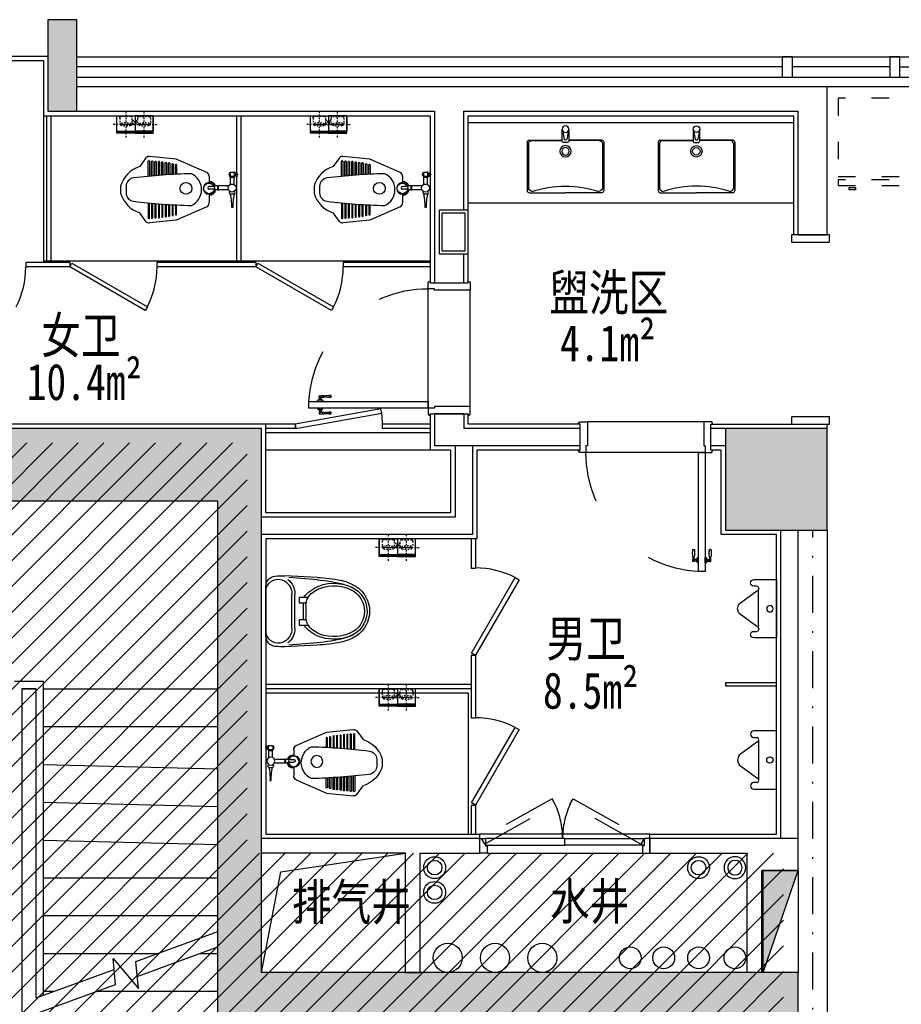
# Model space of a CAD drawing. Header units: millimetres. Extents: x -539149 to -534375, y 505028 to 505469.
# Tile 35 of 135: x -537262 to -537202, y 505298 to 505365. Entities that reach past the tile are written whole.
import ezdxf

# ---------------------------------------------------------------- set-up
doc = ezdxf.new("R2010")
doc.units = ezdxf.units.MM
doc.header["$LTSCALE"] = 10
for name, pattern in [('ACAD_ISO03W100', [30, 12, -18]), ('ACAD_ISO10W100', [18, 12, -3, 0, -3]), ('DASHDOTX2', [50.8, 25.4, -12.7, 0, -12.7])]:
    doc.linetypes.add(name, pattern=pattern)
for name, color, linetype in [('-排水立管', 41, 'Continuous'), ('-消火栓', 242, 'Continuous'), ('-给水立管', 221, 'Continuous'), ('-自喷立管', 221, 'Continuous'), ('-雨水立管', 113, 'Continuous'), ('01-井道标注', 3, 'Continuous'), ('A-建筑-原墙体', 2, 'Continuous'), ('A-建筑-新增墙体', 3, 'Continuous'), ('A-建筑-柱子、剪力墙', 251, 'Continuous'), ('A-建筑-楼梯', 9, 'Continuous'), ('A-建筑-窗户', 4, 'Continuous'), ('B-平面-到顶装饰造型线', 6, 'Continuous'), ('B-平面-固定家具M', 30, 'Continuous'), ('B-平面-完成面造型线', 6, 'Continuous'), ('B-平面-家具L', 30, 'Continuous'), ('B-平面-洁具', 30, 'Continuous'), ('B-平面-活动家具', 30, 'ACAD_ISO03W100'), ('B-平面-门', 4, 'Continuous'), ('B-平面-门洞线', 8, 'Continuous'), ('E-填充', 251, 'Continuous'), ('E-文本', 7, 'Continuous'), ('Q-立面-填充', 251, 'Continuous'), ('水管', 8, 'Continuous')]:
    doc.layers.add(name, color=color, linetype=linetype)
doc.styles.add('宋体', font='txt', dxfattribs={"width": 1.1})

# ---------------------------------------------------------------- blocks, each defined once
blk = doc.blocks.new('YL')
at = {"layer": '水管'}
for radius in [75, 50]:
    blk.add_circle((0, 0), radius, dxfattribs=at)
blk = doc.blocks.new('WL')
at = {"layer": '-排水立管'}
for radius in [75, 50]:
    blk.add_circle((0, 0), radius, dxfattribs=at)
blk = doc.blocks.new('$TwtSys$00000434')
for p, q in [((-0.5, 0.5), (-0.5, -0.5)), ((-0.5, -0.5), (0.5, 0.5)), ((0.5, 0.5), (-0.5, 0.5)), ((0.5, -0.5), (0.5, 0.5)), ((-0.5, -0.5), (0.5, -0.5))]:
    blk.add_line(p, q)
blk.add_solid([(0.5, -0.5), (0.5, 0.5), (-0.5, -0.5)])
blk = doc.blocks.new('洗手盆1')
for p, q in [((-246.8, 77.1), (-22.1, 77.1)), ((247.6, 77.1), (22.9, 77.1)), ((-261.5, 63.4), (-261.5, -269.2)), ((262.3, 63.4), (262.3, -269.2)), ((-246.8, -282.9), (0.4, -282.9)), ((247.6, -282.9), (0.4, -282.9))]:
    blk.add_line(p, q)
at = {"color": 8}
for p, q in [((-230.4, 73.6), (-22.1, 73.6)), ((-8.9, 85.5), (-9.1, 85.5)), ((9.8, 85.5), (9.7, 85.5)), ((231.2, 73.6), (22.9, 73.6)), ((-252, 53.6), (-252, -255.6)), ((252.8, 53.6), (252.8, -255.6))]:
    blk.add_line(p, q, dxfattribs=at)
blk.add_lwpolyline([(-22.1, 150.5), (-22.1, 70.5, 0.414214), (-12.1, 60.5), (12.9, 60.5, 0.414214), (22.9, 70.5), (22.9, 150.5)], format="xyb")
for points in [[(-22.1, 150.5), (-8.7, 83.7)], [(22.9, 150.5), (9.4, 83.3)]]:
    blk.add_lwpolyline(points, dxfattribs=at)
blk.add_circle((0.4, 150.5), 22.5)
for radius in [38.8, 25.5]:
    blk.add_circle((0, 0), radius, dxfattribs=at)
for centre, start, end in [((-243.4, 58.7), 100.34114, 165.51948), ((244.2, 58.7), 14.48052, 79.65886), ((-243.4, -264.5), 194.48052, 259.65886), ((244.2, -264.5), 280.34114, 345.51948)]:
    blk.add_arc(centre, 18.7, start, end)
for centre, radius, start, end in [((-229.1, 50.5), 23.1, 93.31597, 172.26015), ((0.4, 85.5), 9.27, 180, 0), ((229.9, 50.5), 23.1, 7.73985, 86.68403), ((-217.8, -234.6), 40.2, 211.58243, 259.18679), ((1.5, -974.5), 736.3, 72.12872, 107.94114), ((218.6, -234.6), 40.2, 282.74314, 328.41757)]:
    blk.add_arc(centre, radius, start, end, dxfattribs=at)
blk = doc.blocks.new('A$C49AE24D5')
at = {"layer": 'B-平面-家具L', "color": 8}
for p, q in [((-109.8, 350), (-80.1, 350)), ((-109.8, 350), (-105.9, 345.7)), ((-103.6, 344.5), (-86.9, 344.5)), ((-99.9, 344.5), (-99.9, 337.8)), ((-97.3, 353.8), (-93.6, 353.8)), ((-97.3, 353.8), (-97.3, 350)), ((-93.6, 353.8), (-93.6, 350)), ((-92.3, 344.5), (-92.3, 338.2)), ((-80.1, 350), (-84.7, 345.6)), ((-97.1, 298.6), (-97.1, 294.9)), ((-97.1, 294.9), (-93.3, 294.9)), ((-93.3, 298.4), (-93.3, 294.9)), ((-82.5, 331.2), (-82.5, 305.8)), ((-26, 331.2), (-75.3, 331.2)), ((-75.3, 331.2), (-75.3, 305.8)), ((-28, 305.8), (-75.3, 305.8)), ((-16.9, 293), (-16.9, 223.3)), ((10.5, 292.4), (10.5, 222.5)), ((40.5, 331.2), (40.5, 305.8)), ((131.6, 322.4), (131.6, 314.6)), ((-16.9, 218.8), (-16.9, 201.9)), ((10.5, 217.9), (10.5, 203.8)), ((-12.9, 193.2), (-12.9, 158.1)), ((5.2, 195.1), (5.2, 158.1)), ((-165.6, -69.4), (-165.6, -67.2)), ((-162.7, -64.4), (-97.2, -64.4)), ((179.5, -64.4), (113.9, -64.4)), ((182.3, -69.4), (182.3, -67.2)), ((-176.4, -134.9), (-93, -134.9)), ((-175.8, -117), (-175.8, -114.8)), ((-173, -112), (-94.5, -112)), ((-94, -119.9), (-173, -119.9)), ((-170, -92.3), (-170, -90.2)), ((-167.1, -87.3), (-95.9, -87.3)), ((-95.5, -95.2), (-167.1, -95.2)), ((-96.8, -72.3), (-162.7, -72.3)), ((193.1, -134.9), (109.7, -134.9)), ((110.7, -119.9), (189.7, -119.9)), ((189.7, -112), (111.2, -112)), ((112.2, -95.2), (183.9, -95.2)), ((183.9, -87.3), (112.7, -87.3)), ((113.5, -72.3), (179.5, -72.3)), ((186.7, -92.3), (186.7, -90.2)), ((192.6, -117), (192.6, -114.8)), ((-185.1, -187.3), (-185.1, -185.1)), ((-182.2, -182.2), (-89.5, -182.2)), ((-88.9, -190.1), (-182.2, -190.1)), ((-181.7, -164.3), (-181.7, -162.2)), ((-179.2, -139.9), (-179.2, -137.8)), ((-178.8, -159.3), (-91.2, -159.3)), ((-90.7, -167.2), (-178.8, -167.2)), ((-92.4, -142.8), (-176.4, -142.8)), ((105.6, -190.1), (199, -190.1)), ((199, -182.2), (106.2, -182.2)), ((107.4, -167.2), (195.6, -167.2)), ((195.6, -159.3), (108, -159.3)), ((109.2, -142.8), (193.1, -142.8)), ((196, -139.9), (196, -137.8)), ((198.4, -164.3), (198.4, -162.2)), ((201.8, -187.3), (201.8, -185.1)), ((-190.5, -257), (-190.5, -254.9)), ((-189, -234.1), (-189, -231.9)), ((-187.6, -252), (-83.5, -252)), ((-82.7, -259.9), (-187.6, -259.9)), ((-186.1, -229.1), (-85.6, -229.1)), ((-84.9, -237), (-186.1, -237)), ((-185.6, -211.2), (-185.6, -209)), ((-182.7, -206.1), (-87.6, -206.1)), ((-86.9, -214), (-182.7, -214)), ((99.5, -259.9), (204.3, -259.9)), ((204.3, -252), (100.2, -252)), ((101.6, -237), (202.9, -237)), ((202.9, -229.1), (102.3, -229.1)), ((103.6, -214), (199.5, -214)), ((199.5, -206.1), (104.3, -206.1)), ((202.3, -211.2), (202.3, -209)), ((205.7, -234.1), (205.7, -231.9)), ((207.2, -257), (207.2, -254.9)), ((-15.1, -411.4), (31.8, -411.4))]:
    blk.add_line(p, q, dxfattribs=at)
at = {"layer": 'B-平面-家具L'}
for p, q in [((-109.2, 143), (-201.4, -66.9)), ((-83.5, 159.1), (-40.5, 159.1)), ((40, 159.1), (100.3, 159.1)), ((125.9, 143), (218.1, -66.9)), ((-201.4, -66.9), (-220.4, -250.9)), ((218.1, -66.9), (237.1, -250.9)), ((-210.9, -275.2), (-150.7, -317.8)), ((227.7, -275.2), (167.4, -317.8)), ((227.7, -275.2), (167.4, -317.8)), ((-15.1, -449.5), (31.8, -449.5))]:
    blk.add_line(p, q, dxfattribs=at)
at = {"layer": 'B-平面-家具L', "color": 8}
for centre, radius in [((-2.7, 316.6), 27.5), ((-0.2, 159.1), 36.5), ((0, 0), 40.5)]:
    blk.add_circle(centre, radius, dxfattribs=at)
for centre, radius, start, end in [((-103.6, 347.4), 2.86, 215.74176, 270), ((-86.9, 347.4), 2.86, 270, 320.99671), ((-109, 333.3), 2.32, 99.4448, 261.75017), ((-108.4, 303.3), 2.32, 98.24983, 260.5552), ((-43.5, 320), 66.8, 170.5374, 192.43314), ((-93.8, 290.1), 48, 75.27364, 109.9875), ((-93.1, 346.5), 48, 250.0125, 284.72636), ((-93.7, 285.6), 48, 75.869, 109.0213), ((-93.1, 351), 48, 250.9787, 284.131), ((-104, 334.8), 2.32, 99.4448, 261.75017), ((-99.5, 335.5), 2.32, 99.4448, 261.75017), ((-92, 335.8), 2.32, 279.4448, 81.75017), ((-87.5, 335.4), 2.32, 279.4448, 81.75017), ((-78.9, 328.7), 4.36, 34.67596, 145.32404), ((-78.9, 308.3), 4.36, 214.67596, 325.32404), ((-82.4, 334.4), 2.32, 279.4448, 81.75017), ((-81.7, 302.2), 2.32, 278.24983, 80.5552), ((30.6, 325.8), 11.3, 28.58091, 151.41909), ((31.6, 307), 9.05, 187.83465, 352.16535), ((114.2, 618.6), 296.7, 255.63022, 273.37779), ((125, -94.7), 409.3, 89.07567, 101.91632), ((-16.6, 221.1), 2.32, 98.84732, 261.15268), ((-1.8, 264.4), 48, 250.60998, 285.32385), ((-1.8, 268.9), 48, 251.57618, 284.72848), ((-11.5, 219.6), 2.32, 98.84732, 261.15268), ((-7, 218.9), 2.32, 98.84732, 261.15268), ((0.5, 218.7), 2.32, 278.84732, 81.15268), ((1.5, 203.3), 8.98, 294.46821, 3.27412), ((5, 219.1), 2.32, 278.84732, 81.15268), ((10.1, 220.2), 2.32, 278.84732, 81.15268), ((-0.2, 159.1), 40.3, 112.64304, 76.82584), ((-7.9, 200.9), 9.15, 173.47805, 236.44689), ((-3.9, 158.1), 9.06, 180, 0), ((8.4, -13.9), 120.8, 24.79271, 155.20729), ((4351.4, 166), 4454.6, 181.66364, 186.79368), ((-4334.7, 166), 4454.6, 353.20632, 358.33636), ((-162.7, -67.2), 2.86, 90, 180), ((179.5, -67.2), 2.86, 0, 90), ((-176.4, -137.8), 2.86, 90, 180), ((-173, -114.8), 2.86, 90, 180), ((-173, -117), 2.86, 180, 270), ((-167.1, -90.2), 2.86, 90, 180), ((-167.1, -92.3), 2.86, 180, 270), ((-162.7, -69.4), 2.86, 180, 270), ((179.5, -69.4), 2.86, 270, 0), ((183.9, -90.2), 2.86, 0, 90), ((183.9, -92.3), 2.86, 270, 0), ((189.7, -114.8), 2.86, 0, 90), ((189.7, -117), 2.86, 270, 0), ((193.1, -137.8), 2.86, 0, 90), ((-182.2, -185.1), 2.86, 90, 180), ((-182.2, -187.3), 2.86, 180, 270), ((-178.8, -162.2), 2.86, 90, 180), ((-178.8, -164.3), 2.86, 180, 270), ((-176.4, -139.9), 2.86, 180, 270), ((193.1, -139.9), 2.86, 270, 0), ((195.6, -162.2), 2.86, 0, 90), ((195.6, -164.3), 2.86, 270, 0), ((199, -185.1), 2.86, 0, 90), ((199, -187.3), 2.86, 270, 0), ((-187.6, -254.9), 2.86, 90, 180), ((-187.6, -257), 2.86, 180, 270), ((-186.1, -231.9), 2.86, 90, 180), ((-186.1, -234.1), 2.86, 180, 270), ((-182.7, -209), 2.86, 90, 180), ((-182.7, -211.2), 2.86, 180, 270), ((199.5, -209), 2.86, 0, 90), ((199.5, -211.2), 2.86, 270, 0), ((202.9, -231.9), 2.86, 0, 90), ((202.9, -234.1), 2.86, 270, 0), ((204.3, -254.9), 2.86, 0, 90), ((204.3, -257), 2.86, 270, 0), ((-15.1, -354.2), 57.2, 186.79368, 270), ((31.8, -354.2), 57.2, 270, 353.20632)]:
    blk.add_arc(centre, radius, start, end, dxfattribs=at)
at = {"layer": 'B-平面-家具L'}
for centre, radius, start, end in [((-0.2, 159.1), 46, 0, 76.55923), ((-83.5, 130.5), 28.6, 90, 153.881), ((-0.2, 159.1), 46, 111.30431, 180), ((100.3, 130.5), 28.6, 26.119, 90), ((-191.9, -253.8), 28.6, 174.10671, 228.27337), ((208.7, -253.8), 28.6, 311.72663, 5.89329), ((38.2, -259), 197.8, 197.30033, 254.39353), ((-21.4, -259), 197.8, 285.60647, 342.69967)]:
    blk.add_arc(centre, radius, start, end, dxfattribs=at)
blk = doc.blocks.new('EQWEQEWWEQ')
at = {"layer": 'B-平面-活动家具', "color": 251, "ltscale": 5}
for p, q in [((-125, -39.3), (-127.4, -42.5)), ((-127.4, -49.5), (-127.4, -42.5)), ((-125, -52.6), (-127.4, -49.5)), ((0, -39.3), (-2.4, -42.5)), ((-2.4, -49.5), (-2.4, -42.5)), ((0, -52.6), (-2.4, -49.5)), ((0, -39.3), (2.4, -42.5)), ((0, -52.6), (2.4, -49.5)), ((2.4, -49.5), (2.4, -42.5)), ((125, -39.3), (127.4, -42.5)), ((125, -52.6), (127.4, -49.5)), ((127.4, -49.5), (127.4, -42.5))]:
    blk.add_line(p, q, dxfattribs=at)
for points in [[(-125, 14), (-125, -106), (0, -106), (0, 14)], [(125, 14), (125, -106), (0, -106), (0, 14)]]:
    blk.add_lwpolyline(points, close=True, dxfattribs=at)
for points in [[(-125, 10), (0, 10)], [(-125, 0), (0, 0)], [(125, 10), (0, 10)], [(125, 0), (0, 0)]]:
    blk.add_lwpolyline(points, dxfattribs=at)
at = {"layer": 'B-平面-活动家具'}
blk.add_lwpolyline([(-125, -1), (-125, -106), (125, -106), (125, -1), (105, 9), (-105, 9)], close=True, dxfattribs=at)
at = {"layer": 'B-平面-活动家具', "color": 251, "linetype": 'ACAD_ISO10W100', "ltscale": 0.1}
for points in [[(-62.5, 44), (-62.5, -136)], [(62.5, 44), (62.5, -136)], [(30, -46), (-155, -46)], [(-30, -46), (155, -46)]]:
    blk.add_lwpolyline(points, dxfattribs=at)
at = {"layer": 'B-平面-活动家具', "color": 251, "ltscale": 0.01}
for points in [[(-29.3, -100.8), (-95.7, -100.8, -0.414214), (-105.7, -90.8), (-105.7, -56, -0.414214), (-95.7, -46), (-29.3, -46, -0.414214), (-19.3, -56), (-19.3, -90.8, -0.414214)], [(29.3, -100.8), (95.7, -100.8, 0.414214), (105.7, -90.8), (105.7, -56, 0.414214), (95.7, -46), (29.3, -46, 0.414214), (19.3, -56), (19.3, -90.8, 0.414214)]]:
    blk.add_lwpolyline(points, format="xyb", close=True, dxfattribs=at)
for centre, radius, start, end in [((-92.1, -44.1), 6.93, 105.76539, 195.80349), ((-66.9, 87.6), 145.7, 258.44665, 284.73352), ((-62.5, -194.8), 160.5, 78.67364, 101.32636), ((-32.9, -44.1), 6.93, 344.19651, 74.23461), ((-25.3, -62.9), 18.8, 341.01606, 92.09506), ((25.3, -62.9), 18.8, 87.90494, 198.98394), ((32.9, -44.1), 6.93, 105.76539, 195.80349), ((66.9, 87.6), 145.7, 255.26648, 281.55335), ((62.5, -194.8), 160.5, 78.67364, 101.32636), ((92.1, -44.1), 6.93, 344.19651, 74.23461), ((-15.1, -66.4), 8.12, 239.36586, 341.01606), ((15.1, -66.4), 8.12, 198.98394, 300.63414)]:
    blk.add_arc(centre, radius, start, end, dxfattribs=at)
blk = doc.blocks.new('_FZH')
at = {"layer": 'A-建筑-原墙体'}
blk.add_lwpolyline([(-0.5, -0.5), (0.5, -0.5), (0.5, 0.5), (-0.5, 0.5)], close=True, dxfattribs=at)
at = {"layer": 'A-建筑-柱子、剪力墙'}
blk.add_solid([(-0.5, -0.5), (0.5, -0.5), (-0.5, 0.5), (0.5, 0.5)], dxfattribs=at)
blk = doc.blocks.new('sdtst')
at = {"layer": 'B-平面-门', "color": 8}
for p, q in [((862.1, -131), (873, -131)), ((987.2, -131), (976.3, -131)), ((862.1, -213.8), (862.1, -197.8)), ((873, -213.8), (873, -197.8)), ((885.5, -198), (885.5, -213.6)), ((890.5, -197.8), (885.7, -197.8)), ((890.5, -196.8), (890.5, -214.9)), ((891.9, -195.8), (891.5, -195.8)), ((893.5, -189.7), (893.5, -221.9)), ((895.5, -187.7), (902.2, -187.7)), ((902.2, -223.9), (902.2, -187.7)), ((953.9, -187.7), (947.2, -187.7)), ((947.2, -223.9), (947.2, -187.7)), ((955.9, -189.7), (955.9, -221.9)), ((957.5, -195.8), (957.9, -195.8)), ((958.9, -196.8), (958.9, -214.9)), ((958.9, -197.8), (963.7, -197.8)), ((963.9, -198), (963.9, -213.6)), ((976.3, -213.8), (976.3, -197.8)), ((987.2, -213.8), (987.2, -197.8)), ((873, -213.8), (862.1, -213.8)), ((890.5, -213.8), (885.7, -213.8)), ((891.5, -215.9), (891.9, -215.9)), ((902.2, -223.9), (895.5, -223.9)), ((947.2, -223.9), (953.9, -223.9)), ((957.9, -215.9), (957.5, -215.9)), ((958.9, -213.8), (963.7, -213.8)), ((976.3, -213.8), (987.2, -213.8))]:
    blk.add_line(p, q, dxfattribs=at)
for points in [[(862, -133.2, 0.28759), (860.2, -137.2, -0.060586), (860.9, -144, 0.212877), (861.6, -144.7)], [(873.2, -133.2, -0.28759), (875, -137.2, 0.060586), (874.3, -144, -0.212877), (873.6, -144.7)], [(976.2, -133.2, 0.28759), (974.4, -137.2, -0.060586), (975.1, -144, 0.212877), (975.8, -144.7)], [(987.4, -133.2, -0.28759), (989.2, -137.2, 0.060586), (988.4, -144, -0.212877), (987.8, -144.7)], [(885.5, -197.9, -0.34884), (883.8, -200.2), (873, -200.2)], [(963.9, -197.9, 0.34884), (965.6, -200.2), (976.3, -200.2)], [(885.5, -213.4, 0.311671), (883.8, -211.4), (873, -211.4)], [(963.9, -213.4, -0.311671), (965.6, -211.4), (976.3, -211.4)]]:
    blk.add_lwpolyline(points, format="xyb", dxfattribs=at)
for centre, radius, start, end in [((1143.3, -153.5), 282, 175.42246, 185.84835), ((591.9, -153.5), 282, 354.15165, 4.57754), ((1257.5, -153.5), 282, 175.42246, 185.84835), ((706.1, -153.5), 282, 354.15165, 4.57754), ((846.4, -189.4), 17.8, 331.9616, 23.82252), ((808.8, -188.1), 54.2, 349.84329, 6.25565), ((888.8, -189.4), 17.8, 156.17748, 208.0384), ((926.4, -188.1), 54.2, 173.74435, 190.15671), ((219.8, -162.2), 654.2, 356.87988, 356.88718), ((885.7, -198), 0.201, 90, 180), ((891.5, -196.8), 1.01, 90, 180), ((891.9, -194.1), 1.61, 270, 0), ((895.5, -189.7), 2.01, 90, 180), ((953.9, -189.7), 2.01, 0, 90), ((957.5, -194.1), 1.61, 180, 270), ((957.9, -196.8), 1.01, 0, 90), ((963.7, -198), 0.201, 0, 90), ((960.6, -189.4), 17.8, 331.9616, 23.82252), ((923, -188.1), 54.2, 349.84329, 6.25565), ((1629.6, -162.2), 654.2, 183.11282, 183.12012), ((1003, -189.4), 17.8, 156.17748, 208.0384), ((1040.6, -188.1), 54.2, 173.74435, 190.15671), ((885.7, -213.6), 0.201, 180, 270), ((891.5, -214.9), 1.01, 180, 270), ((891.9, -217.5), 1.61, 0, 90), ((895.5, -221.9), 2.01, 180, 270), ((953.9, -221.9), 2.01, 270, 0), ((957.5, -217.5), 1.61, 90, 180), ((957.9, -214.9), 1.01, 270, 0), ((963.7, -213.6), 0.201, 270, 0)]:
    blk.add_arc(centre, radius, start, end, dxfattribs=at)
blk = doc.blocks.new('*E74')
at = {"layer": 'B-平面-到顶装饰造型线', "color": 6}
for points in [[(0, 35.6), (-45, 35.6), (-45, 40.6), (-50, 40.6), (-50, 50.6), (-40, 50.6), (-40, 310.6), (-50, 310.6), (-50, 320.6), (-45, 320.6), (-45, 325.6), (10, 325.6), (10, 80.6), (0, 80.6)], [(820, 35.6), (865, 35.6), (865, 40.6), (870, 40.6), (870, 50.6), (860, 50.6), (860, 310.6), (870, 310.6), (870, 320.6), (865, 320.6), (865, 325.6), (810, 325.6), (810, 80.6), (820, 80.6)]]:
    blk.add_lwpolyline(points, close=True, dxfattribs=at)
at = {"layer": 'B-平面-门', "color": 4}
blk.add_lwpolyline([(0, -784.4), (45, -784.4), (45, 35.6), (0, 35.6)], close=True, dxfattribs=at)
at = {"layer": 'B-平面-门', "color": 8, "linetype": 'ACAD_ISO03W100', "ltscale": 3}
blk.add_arc((1, 33.4), 819, 273.07852, 0.15362, dxfattribs=at)
at = {"layer": 'B-平面-门洞线', "color": 8}
for p, q in [((10, 325.6), (810, 325.6)), ((0, 35.6), (820, 35.6))]:
    blk.add_line(p, q, dxfattribs=at)
at = {"layer": 'B-平面-门'}
blk.add_blockref('sdtst', (-902.2, -500.5), dxfattribs=at)
blk = doc.blocks.new('*E75')
at = {"layer": 'B-平面-到顶装饰造型线', "color": 6}
for points in [[(0, 35.6), (-45, 35.6), (-45, 40.6), (-50, 40.6), (-50, 50.6), (-40, 50.6), (-40, 230.6), (-50, 230.6), (-50, 240.6), (-45, 240.6), (-45, 245.6), (10, 245.6), (10, 80.6), (0, 80.6)], [(820, 35.6), (865, 35.6), (865, 40.6), (870, 40.6), (870, 50.6), (860, 50.6), (860, 230.6), (870, 230.6), (870, 240.6), (865, 240.6), (865, 245.6), (810, 245.6), (810, 80.6), (820, 80.6)]]:
    blk.add_lwpolyline(points, close=True, dxfattribs=at)
at = {"layer": 'B-平面-门', "color": 4}
blk.add_lwpolyline([(0, -784.4), (45, -784.4), (45, 35.6), (0, 35.6)], close=True, dxfattribs=at)
at = {"layer": 'B-平面-门', "color": 8, "linetype": 'ACAD_ISO03W100', "ltscale": 3}
blk.add_arc((1, 33.4), 819, 273.07852, 0.15362, dxfattribs=at)
at = {"layer": 'B-平面-门洞线', "color": 8}
for p, q in [((10, 245.6), (810, 245.6)), ((0, 35.6), (820, 35.6))]:
    blk.add_line(p, q, dxfattribs=at)
at = {"layer": 'B-平面-门'}
blk.add_blockref('sdtst', (-902.2, -500.5), dxfattribs=at)
blk = doc.blocks.new('小便斗平面')
for p, q in [((-350, 0), (-350, -136.1)), ((0, 0), (-350, 0)), ((0, -136.1), (0, 0)), ((-350, 0), (-350, -136.1)), ((0, -136.1), (0, 0)), ((-311.1, -136.1), (-311.1, -116.7)), ((-311.1, -136.1), (-311.1, -116.7)), ((-291.7, -106.9), (-58.3, -106.9)), ((-291.7, -106.9), (-58.3, -106.9)), ((-281.9, -116.7), (-204.2, -223.6)), ((-281.9, -116.7), (-204.2, -223.6)), ((-145.8, -223.6), (-68.1, -116.7)), ((-145.8, -223.6), (-68.1, -116.7)), ((-38.9, -116.7), (-38.9, -136.1)), ((-38.9, -116.7), (-38.9, -136.1))]:
    blk.add_line(p, q)
at = {"color": 8}
blk.add_circle((-175, -38.9), 19.4, dxfattribs=at)
blk.add_circle((-175, -38.9), 19.4, dxfattribs=at)
for centre, radius, start, end in [((-296.5, -121.5), 15.4, 18.43495, 161.56505), ((-296.5, -121.5), 15.4, 18.43495, 161.56505), ((-53.5, -121.5), 15.4, 18.43495, 161.56505), ((-53.5, -121.5), 15.4, 18.43495, 161.56505), ((-330.6, -136.1), 19.4, 180, 0), ((-330.6, -136.1), 19.4, 180, 0), ((-19.4, -136.1), 19.4, 180, 0), ((-19.4, -136.1), 19.4, 180, 0), ((-175, -184.7), 48.6, 233.1301, 306.8699), ((-175, -184.7), 48.6, 233.1301, 306.8699)]:
    blk.add_arc(centre, radius, start, end)
blk = doc.blocks.new('A$C2A9B459F')
for p, q in [((-212, 320.7, -500), (-221.8, 118.5, -500)), ((212, 320.7, -500), (221.8, 118.5, -500)), ((-107.6, 161.9, -500), (107.6, 161.9, -500)), ((-156.7, 0, -500), (156.7, 0, -500))]:
    blk.add_line(p, q)
at = {"color": 56, "linetype": 'ByBlock'}
for p, q in [((-196.8, 320.7, -500), (-211.1, 142.9, -500)), ((196.9, 320.7, -500), (211.1, 142.9, -500)), ((-86.4, 208.2, -500), (-86.4, 263.7, -500)), ((-53.3, 251.5, -500), (-53.3, 208.2, -500)), ((35.3, 249.9, -500), (-35.3, 249.9, -500)), ((53.3, 208.2, -500), (53.3, 251.5, -500)), ((86.4, 263.7, -500), (86.4, 208.2, -500)), ((-53.3, 208.2, -500), (-86.4, 208.2, -500)), ((-53.3, 235.3, -500), (53.3, 235.3, -500)), ((86.4, 208.2, -500), (53.3, 208.2, -500)), ((-107.3, 181, -500), (107.3, 181, -500))]:
    blk.add_line(p, q, dxfattribs=at)
for centre, radius, start, end in [((0, 463.5, -500), 168.3, 34.25722, 167.51468), ((98.2, 416.9, -500), 276.2, 149.2257, 165.0381), ((0, 463.5, -500), 151.8, 34.47222, 145.52773), ((-89.7, 424.8, -500), 264.9, 338.98104, 30.26185), ((89.7, 424.8, -500), 264.9, 163.5193, 201.01896), ((89.7, 424.8, -500), 248.4, 149.87208, 200.96362), ((-89.7, 424.8, -500), 248.4, 339.03638, 30.1279), ((765.4, 244.7, -500), 965.2, 165.3851, 175.4862), ((-765.4, 244.7, -500), 965.2, 4.51374, 14.61488), ((63.1, 422, -500), 239.2, 202.68336, 231.32217), ((63.1, 422, -500), 222.7, 202.74488, 215.5908), ((-63.1, 422, -500), 239.2, 308.67783, 337.31664), ((-63.1, 422, -500), 222.7, 324.4092, 337.25512), ((-35.3, 351.5, -500), 101.6, 215.5908, 270), ((35.3, 351.5, -500), 101.6, 270, 324.4092), ((-107.3, 66.7, -500), 114.3, 90, 142.5475), ((107.3, 66.7, -500), 114.3, 37.45253, 90)]:
    blk.add_arc(centre, radius, start, end, dxfattribs=at)
for centre, radius, start, end in [((0, 463.5, -500), 184.1, 32.64386, 147.3561), ((80.2, 412.2, -500), 279.4, 147.3561, 168.4642), ((-80.2, 412.2, -500), 279.4, 11.53576, 32.64387), ((752.2, 275, -500), 965.2, 168.3373, 177.2891), ((-752.2, 275, -500), 965.2, 2.71095, 11.66272), ((-107.3, 66.7, -500), 95.2, 90.1768, 149.6458), ((107.3, 66.7, -500), 95.3, 30.35417, 89.82322), ((158.8, 99.9, -500), 381, 177.215, 186.5921), ((-123.8, 76.2, -500), 76.2, 149.556, 240.9296), ((123.8, 76.2, -500), 76.2, 299.0704, 30.44401), ((-158.7, 99.9, -500), 381, 353.40788, 2.78503), ((-156.7, 63.5, -500), 63.5, 186.5922, 269.9998), ((-126.6, 65.1, -500), 65.2, 238.37763, 267.05749), ((126.6, 65.1, -500), 65.2, 272.94251, 301.62238), ((156.7, 63.5, -500), 63.5, 270.0002, 353.40782)]:
    blk.add_arc(centre, radius, start, end)
blk = doc.blocks.new('A$C6C007818')
at = {"layer": 'B-平面-活动家具'}
for points in [[(650, -537.5), (650, 0), (0, 0), (0, -537.5)], [(650, -600), (650, -561.8), (0, -561.8), (0, -600)], [(74.7, -613.2), (118.5, -613.2), (118.5, -630.7), (74.7, -630.7)]]:
    blk.add_lwpolyline(points, close=True, dxfattribs=at)

msp = doc.modelspace()

# ---------------------------------------------------------------- hatches: boundary and pattern name
at = {"layer": 'E-填充', "ltscale": 0.01}
for points in [[(-537260.373, 505365.199), (-537260.373, 505358.899), (-537258.373, 505358.899), (-537258.373, 505365.199)], [(-537274.673, 505332.099), (-537248.673, 505332.099), (-537248.673, 505308.399), (-537248.673, 505290.199), (-537245.673, 505290.199), (-537245.673, 505296.699), (-537237.773, 505296.699), (-537211.773, 505296.699), (-537211.773, 505273.699), (-537217.773, 505273.699), (-537217.773, 505270.699), (-537208.773, 505270.699), (-537208.773, 505299.699), (-537211.173, 505299.699), (-537211.173, 505299.699), (-537211.773, 505299.699), (-537226.356, 505299.699, -0.008767), (-537226.391, 505299.699), (-537229.606, 505299.699, -0.008767), (-537229.641, 505299.699), (-537232.856, 505299.699, -0.008767), (-537232.891, 505299.699), (-537237.773, 505299.699), (-537245.673, 505299.699), (-537245.673, 505299.699), (-537245.673, 505308.399), (-537245.673, 505337.099), (-537280.173, 505337.099), (-537280.173, 505337.099), (-537280.173, 505270.699), (-537278.173, 505270.699), (-537267.173, 505270.699), (-537267.173, 505273.699), (-537274.673, 505273.699)]]:
    msp.add_hatch(color=256, dxfattribs=at).paths.add_polyline_path(points)
at = {"layer": 'Q-立面-填充', "ltscale": 0.005}
h = msp.add_hatch(dxfattribs=at)
h.set_pattern_fill('ANSI31', color=256, scale=1000, style=0)
h.set_pattern_definition([(45, (-537279.1732, 505189.6987), (-0.883883, 0.883883), [])])
h.paths.add_polyline_path([(-537216.573, 505189.699), (-537209.773, 505189.699), (-537209.773, 505307.899), (-537246.673, 505307.899), (-537246.673, 505336.099), (-537279.173, 505336.099), (-537279.173, 505249.699), (-537240.473, 505249.699), (-537240.473, 505210.399), (-537216.573, 505210.399)])

# ---------------------------------------------------------------- linework, layer by layer
at = {"layer": '-给水立管', "ltscale": 0.01}
for centre in [(-537220.323, 505300.699, 0.069), (-537218.023, 505300.699, 0.069), (-537215.623, 505300.699, 0.069), (-537213.123, 505300.699, 0.069)]:
    msp.add_circle(centre, 0.75, dxfattribs=at)
at = {"layer": '-自喷立管', "ltscale": 0.01}
for centre in [(-537232.873, 505300.699, 0.069), (-537229.623, 505300.699, 0.069), (-537226.373, 505300.699, 0.069)]:
    msp.add_circle(centre, 1, dxfattribs=at)
at = {"ltscale": 0.01}
msp.add_line((-537208.773, 505306.699, 0.069), (-537208.773, 505299.699, 0.069), dxfattribs=at)
at = {"layer": '01-井道标注', "ltscale": 0.01, "elevation": 0.069}
msp.add_lwpolyline([(-537245.673, 505299.699), (-537244.356, 505306.619), (-537235.773, 505307.899)], dxfattribs=at)
at = {"layer": 'A-建筑-原墙体', "ltscale": 0.01}
for p, q in [((-537260.373, 505365.199, 0.069), (-537260.373, 505358.899, 0.069)), ((-537258.373, 505365.199, 0.069), (-537260.373, 505365.199, 0.069)), ((-537258.373, 505358.899, 0.069), (-537258.373, 505365.199, 0.069)), ((-537278.173, 505362.699, 0.069), (-537260.373, 505362.699, 0.069)), ((-537258.373, 505360.599, 0.069), (-537206.773, 505360.599, 0.069)), ((-537260.373, 505358.899, 0.069), (-537233.773, 505358.899, 0.069)), ((-537233.773, 505358.899, 0.069), (-537233.773, 505347.099, 0.069)), ((-537231.773, 505358.899, 0.069), (-537208.773, 505358.899, 0.069)), ((-537231.773, 505352.099, 0.069), (-537231.773, 505358.899, 0.069)), ((-537231.773, 505347.099, 0.069), (-537231.773, 505349.099, 0.069)), ((-537233.773, 505347.099, 0.069), (-537231.773, 505347.099, 0.069)), ((-537231.773, 505338.099, 0.069), (-537233.773, 505338.099, 0.069)), ((-537233.773, 505338.099, 0.069), (-537233.773, 505335.899, 0.069)), ((-537233.773, 505338.099, 0.069), (-537231.773, 505338.099, 0.069)), ((-537231.773, 505338.099, 0.069), (-537231.773, 505337.099, 0.069)), ((-537245.673, 505337.099, 0.069), (-537280.173, 505337.099, 0.069)), ((-537245.673, 505308.399, 0.069), (-537245.673, 505337.099, 0.069)), ((-537223.773, 505337.099, 0.069), (-537231.773, 505337.099, 0.069)), ((-537223.773, 505335.899, 0.069), (-537223.773, 505337.099, 0.069)), ((-537213.773, 505337.099, 0.069), (-537214.773, 505337.099, 0.069)), ((-537214.773, 505335.899, 0.069), (-537214.773, 505337.099, 0.069)), ((-537223.773, 505335.899, 0.069), (-537233.773, 505335.899, 0.069)), ((-537213.773, 505335.899, 0.069), (-537214.773, 505335.899, 0.069)), ((-537248.673, 505332.099, 0.069), (-537274.673, 505332.099, 0.069)), ((-537248.673, 505308.399, 0.069), (-537248.673, 505332.099, 0.069)), ((-537209.973, 505308.899, 0.069), (-537209.973, 505330.099, 0.069)), ((-537208.773, 505308.899, 0.069), (-537208.773, 505330.099, 0.069)), ((-537230.673, 505308.899, 0.069), (-537245.673, 505308.899, 0.069)), ((-537230.673, 505307.899, 0.069), (-537230.673, 505308.899, 0.069)), ((-537208.773, 505308.899, 0.069), (-537218.973, 505308.899, 0.069)), ((-537218.973, 505308.899, 0.069), (-537218.973, 505307.899, 0.069)), ((-537211.173, 505308.899, 0.069), (-537211.773, 505308.899, 0.069)), ((-537208.773, 505306.699, 0.069), (-537208.773, 505308.899, 0.069)), ((-537248.673, 505290.199, 0.069), (-537248.673, 505308.399, 0.069)), ((-537245.673, 505299.699, 0.069), (-537245.673, 505308.399, 0.069)), ((-537235.773, 505307.899, 0.069), (-537245.673, 505307.899, 0.069)), ((-537235.773, 505299.699, 0.069), (-537235.773, 505307.899, 0.069)), ((-537234.773, 505299.699, 0.069), (-537234.773, 505307.899, 0.069)), ((-537234.773, 505307.899, 0.069), (-537230.673, 505307.899, 0.069)), ((-537218.973, 505307.899, 0.069), (-537212.273, 505307.899, 0.069)), ((-537212.273, 505299.699, 0.069), (-537212.273, 505307.899, 0.069)), ((-537208.773, 505306.699, 0.069), (-537211.273, 505306.699, 0.069)), ((-537211.273, 505299.699, 0.069), (-537211.273, 505306.699, 0.069)), ((-537237.773, 505299.699, 0.069), (-537245.673, 505299.699, 0.069)), ((-537211.773, 505299.699, 0.069), (-537237.773, 505299.699, 0.069)), ((-537235.773, 505299.699, 0.069), (-537234.773, 505299.699, 0.069)), ((-537208.773, 505299.699, 0.069), (-537211.773, 505299.699, 0.069)), ((-537208.773, 505270.699, 0.069), (-537208.773, 505299.699, 0.069))]:
    msp.add_line(p, q, dxfattribs=at)
at = {"layer": 'A-建筑-新增墙体', "ltscale": 0.01}
for p, q in [((-537206.773, 505350.399, 0.069), (-537206.773, 505360.599, 0.069)), ((-537208.773, 505350.399, 0.069), (-537208.773, 505358.899, 0.069)), ((-537208.773, 505350.399, 0.069), (-537206.773, 505350.399, 0.069)), ((-537232.373, 505335.899, 0.069), (-537232.373, 505330.999, 0.069)), ((-537231.173, 505335.899, 0.069), (-537231.173, 505329.799, 0.069)), ((-537232.373, 505330.999, 0.069), (-537245.673, 505330.999, 0.069)), ((-537231.173, 505329.799, 0.069), (-537245.673, 505329.799, 0.069))]:
    msp.add_line(p, q, dxfattribs=at)
at = {"layer": 'A-建筑-楼梯', "ltscale": 0.01}
for p, q in [((-537260.673, 505358.599, 0.069), (-537260.673, 505348.599, 0.069)), ((-537234.073, 505348.599, 0.069), (-537260.673, 505348.599, 0.069)), ((-537248.673, 505319.199, 0.069), (-537248.673, 505332.099, 0.069)), ((-537260.673, 505319.699, 0.069), (-537262.673, 505319.699, 0.069)), ((-537260.673, 505298.127, 0.069), (-537260.673, 505319.699, 0.069)), ((-537262.173, 505319.199, 0.069), (-537262.173, 505287.999, 0.069)), ((-537261.173, 505319.199, 0.069), (-537262.173, 505319.199, 0.069)), ((-537262.173, 505319.199, 0.069), (-537262.173, 505287.999, 0.069)), ((-537262.173, 505319.199, 0.069), (-537261.173, 505319.199, 0.069)), ((-537261.173, 505297.944, 0.069), (-537261.173, 505319.199, 0.069)), ((-537261.173, 505297.944, 0.069), (-537261.173, 505319.199, 0.069)), ((-537260.673, 505319.199, 0.069), (-537248.673, 505319.199, 0.069)), ((-537260.673, 505319.199, 0.069), (-537248.673, 505319.199, 0.069)), ((-537248.673, 505302.519, 0.069), (-537248.673, 505319.199, 0.069)), ((-537231.473, 505318.899, 0.069), (-537245.373, 505318.899, 0.069)), ((-537231.473, 505318.899, 0.069), (-537231.473, 505309.199, 0.069)), ((-537260.673, 505316.599, 0.069), (-537248.673, 505316.599, 0.069)), ((-537260.673, 505313.999, 0.069), (-537248.673, 505313.699, 0.069)), ((-537260.673, 505311.399, 0.069), (-537248.673, 505311.099, 0.069)), ((-537260.673, 505308.799, 0.069), (-537248.673, 505308.499, 0.069)), ((-537260.673, 505306.199, 0.069), (-537248.673, 505306.199, 0.069)), ((-537260.673, 505303.599, 0.069), (-537248.673, 505303.599, 0.069)), ((-537254.313, 505300.454, 0.069), (-537248.673, 505302.519, 0.069)), ((-537254.221, 505299.423, 0.069), (-537248.673, 505301.454, 0.069)), ((-537260.673, 505300.999, 0.069), (-537252.826, 505300.999, 0.069)), ((-537255.721, 505298.874, 0.069), (-537255.879, 505300.652, 0.069)), ((-537255.879, 505300.652, 0.069), (-537254.147, 505298.594, 0.069)), ((-537249.916, 505300.999, 0.069), (-537248.673, 505300.999, 0.069)), ((-537261.173, 505297.944, 0.069), (-537255.813, 505299.906, 0.069)), ((-537254.147, 505298.594, 0.069), (-537254.313, 505300.454, 0.069)), ((-537261.173, 505296.879, 0.069), (-537255.721, 505298.874, 0.069)), ((-537260.673, 505298.399, 0.069), (-537259.93, 505298.399, 0.069)), ((-537257.02, 505298.399, 0.069), (-537248.673, 505298.399, 0.069))]:
    msp.add_line(p, q, dxfattribs=at)
at = {"layer": 'A-建筑-窗户', "ltscale": 0.01}
for p, q in [((-537258.373, 505362.649, 0.069), (-536953.773, 505362.649, 0.069)), ((-537258.373, 505361.982, 0.069), (-537209.873, 505361.982, 0.069)), ((-537209.173, 505361.982, 0.069), (-537202.473, 505361.982, 0.069)), ((-537201.773, 505361.949, 0.069), (-537186.473, 505361.951, 0.069)), ((-537258.373, 505361.249, 0.069), (-536953.773, 505361.249, 0.069))]:
    msp.add_line(p, q, dxfattribs=at)
at = {"layer": 'A-建筑-窗户', "ltscale": 0.01, "elevation": 0.069}
for points in [[(-537209.873, 505361.249), (-537209.173, 505361.249), (-537209.173, 505362.649), (-537209.873, 505362.649)], [(-537202.473, 505361.249), (-537201.773, 505361.249), (-537201.773, 505362.649), (-537202.473, 505362.649)]]:
    msp.add_lwpolyline(points, close=True, dxfattribs=at)
at = {"layer": 'B-平面-固定家具M', "ltscale": 0.01}
for p, q in [((-537260.473, 505358.599, 0.069), (-537260.473, 505348.499, 0.069)), ((-537260.173, 505358.599, 0.069), (-537260.173, 505348.499, 0.069)), ((-537247.373, 505348.499, 0.069), (-537247.373, 505358.599, 0.069)), ((-537247.073, 505348.499, 0.069), (-537247.073, 505358.599, 0.069)), ((-537209.073, 505358.099, 0.069), (-537231.473, 505358.099, 0.069)), ((-537231.473, 505352.599, 0.069), (-537209.073, 505352.599, 0.069)), ((-537258.873, 505348.499, 0.069), (-537261.898, 505348.499, 0.069)), ((-537261.898, 505348.499, 0.069), (-537261.898, 505348.199, 0.069)), ((-537258.873, 505348.199, 0.069), (-537261.898, 505348.199, 0.069)), ((-537258.873, 505348.499, 0.069), (-537258.873, 505348.199, 0.069)), ((-537246.073, 505348.499, 0.069), (-537252.873, 505348.499, 0.069)), ((-537252.873, 505348.499, 0.069), (-537252.873, 505348.199, 0.069)), ((-537246.073, 505348.199, 0.069), (-537252.873, 505348.199, 0.069)), ((-537246.073, 505348.499, 0.069), (-537246.073, 505348.199, 0.069)), ((-537234.073, 505348.499, 0.069), (-537240.073, 505348.499, 0.069)), ((-537240.073, 505348.499, 0.069), (-537240.073, 505348.199, 0.069)), ((-537234.073, 505348.199, 0.069), (-537240.073, 505348.199, 0.069)), ((-537206.773, 505330.099, 0.069), (-537206.773, 505277.799, 0.069)), ((-537231.273, 505329.499, 0.069), (-537231.273, 505327.499, 0.069)), ((-537230.973, 505329.499, 0.069), (-537230.973, 505327.499, 0.069)), ((-537231.273, 505327.499, 0.069), (-537230.973, 505327.499, 0.069)), ((-537231.273, 505321.499, 0.069), (-537231.273, 505317.199, 0.069)), ((-537231.273, 505321.499, 0.069), (-537230.973, 505321.499, 0.069)), ((-537230.973, 505321.499, 0.069), (-537230.973, 505317.199, 0.069)), ((-537231.273, 505319.499, 0.069), (-537245.373, 505319.499, 0.069)), ((-537231.273, 505319.199, 0.069), (-537245.373, 505319.199, 0.069)), ((-537231.273, 505317.199, 0.069), (-537230.973, 505317.199, 0.069)), ((-537231.273, 505311.199, 0.069), (-537231.273, 505309.199, 0.069)), ((-537231.273, 505311.199, 0.069), (-537230.973, 505311.199, 0.069)), ((-537230.973, 505311.199, 0.069), (-537230.973, 505309.199, 0.069))]:
    msp.add_line(p, q, dxfattribs=at)
at = {"layer": 'B-平面-固定家具M', "color": 51, "linetype": 'DASHDOTX2', "ltscale": 0.01}
msp.add_line((-537207.773, 505277.799, 0.069), (-537207.773, 505330.099, 0.069), dxfattribs=at)
at = {"layer": 'B-平面-固定家具M', "ltscale": 0.01, "elevation": 0.069}
msp.add_lwpolyline([(-537210.273, 505319.599), (-537213.773, 505319.599), (-537213.773, 505319.399), (-537210.273, 505319.399)], close=True, dxfattribs=at)
at = {"layer": 'B-平面-完成面造型线', "ltscale": 0.01}
for p, q in [((-537277.873, 505362.399, 0.069), (-537260.673, 505362.399, 0.069)), ((-537260.673, 505362.399, 0.069), (-537260.673, 505358.599, 0.069)), ((-537260.673, 505358.599, 0.069), (-537234.073, 505358.599, 0.069)), ((-537234.073, 505358.599, 0.069), (-537234.073, 505347.099, 0.069)), ((-537231.473, 505347.099, 0.069), (-537231.473, 505358.599, 0.069)), ((-537231.473, 505358.599, 0.069), (-537209.073, 505358.599, 0.069)), ((-537209.073, 505350.399, 0.069), (-537209.073, 505358.599, 0.069)), ((-537234.073, 505338.099, 0.069), (-537234.073, 505335.599, 0.069)), ((-537231.473, 505337.399, 0.069), (-537231.473, 505338.099, 0.069)), ((-537245.373, 505337.399, 0.069), (-537277.873, 505337.399, 0.069)), ((-537243.373, 505337.399, 0.069), (-537245.373, 505337.399, 0.069)), ((-537245.373, 505331.299, 0.069), (-537245.373, 505337.399, 0.069)), ((-537243.373, 505337.099, 0.069), (-537245.373, 505337.099, 0.069)), ((-537243.373, 505337.399, 0.069), (-537243.373, 505337.099, 0.069)), ((-537234.073, 505337.399, 0.069), (-537237.373, 505337.399, 0.069)), ((-537237.373, 505337.399, 0.069), (-537237.373, 505337.099, 0.069)), ((-537234.073, 505337.099, 0.069), (-537237.373, 505337.099, 0.069)), ((-537223.773, 505337.399, 0.069), (-537231.473, 505337.399, 0.069)), ((-537214.773, 505337.399, 0.069), (-537209.223, 505337.399, 0.069)), ((-537206.773, 505337.099, 0.069), (-537206.773, 505337.399, 0.069)), ((-537232.673, 505335.599, 0.069), (-537234.073, 505335.599, 0.069)), ((-537232.673, 505335.599, 0.069), (-537232.673, 505331.299, 0.069)), ((-537232.673, 505331.299, 0.069), (-537245.373, 505331.299, 0.069)), ((-537230.873, 505329.499, 0.069), (-537245.373, 505329.499, 0.069)), ((-537230.673, 505308.899, 0.069), (-537230.673, 505309.199, 0.069)), ((-537218.973, 505308.899, 0.069), (-537218.973, 505309.199, 0.069))]:
    msp.add_line(p, q, dxfattribs=at)
at = {"layer": 'B-平面-完成面造型线', "ltscale": 0.01, "elevation": 0.069}
for points in [[(-537233.473, 505352.099), (-537233.473, 505349.099), (-537231.473, 505349.099), (-537231.473, 505352.099)], [(-537233.273, 505351.899), (-537233.273, 505349.299), (-537231.673, 505349.299), (-537231.673, 505351.899)], [(-537209.223, 505349.899), (-537206.623, 505349.899), (-537206.623, 505350.399), (-537209.223, 505350.399)], [(-537209.223, 505337.399), (-537206.623, 505337.399), (-537206.623, 505337.899), (-537209.223, 505337.899)]]:
    msp.add_lwpolyline(points, close=True, dxfattribs=at)
for points in [[(-537223.773, 505335.599), (-537230.873, 505335.599)], [(-537223.773, 505335.599), (-537230.873, 505335.599), (-537230.873, 505329.499)], [(-537218.973, 505309.199), (-537210.273, 505309.199), (-537210.273, 505329.799), (-537214.073, 505329.799), (-537214.073, 505335.599), (-537214.773, 505335.599)], [(-537245.373, 505329.499), (-537245.373, 505309.199), (-537230.673, 505309.199)], [(-537230.273, 505308.899), (-537230.273, 505308.399), (-537230.173, 505308.399), (-537230.173, 505307.899), (-537230.673, 505307.899), (-537230.673, 505308.899), (-537230.273, 505308.899)], [(-537219.373, 505308.899), (-537219.373, 505308.399), (-537219.473, 505308.399), (-537219.473, 505307.899), (-537218.973, 505307.899), (-537218.973, 505308.899), (-537219.373, 505308.899)]]:
    msp.add_lwpolyline(points, dxfattribs=at)
at = {"layer": 'B-平面-家具L', "ltscale": 0.01}
for p, q in [((-537206.773, 505360.599, 0.069), (-536953.773, 505360.599, 0.069)), ((-537234.073, 505336.799, 0.069), (-537245.373, 505336.799, 0.069)), ((-537234.073, 505335.599, 0.069), (-537245.373, 505335.599, 0.069))]:
    msp.add_line(p, q, dxfattribs=at)
at = {"layer": 'B-平面-门', "ltscale": 0.01, "elevation": 0.069}
for points in [[(-537258.723, 505348.458), (-537253.527, 505345.458), (-537253.677, 505345.199), (-537258.873, 505348.199)], [(-537245.923, 505348.458), (-537240.727, 505345.458), (-537240.877, 505345.199), (-537246.073, 505348.199)], [(-537243.321, 505337.103), (-537237.413, 505338.152), (-537237.466, 505338.447), (-537243.373, 505337.399)], [(-537231.233, 505321.649), (-537228.233, 505326.845), (-537227.973, 505326.695), (-537230.973, 505321.499)], [(-537231.233, 505311.349), (-537228.233, 505316.545), (-537227.973, 505316.395), (-537230.973, 505311.199)], [(-537224.823, 505308.899), (-537230.273, 505308.899), (-537230.273, 505308.449), (-537224.823, 505308.449)], [(-537224.823, 505308.899), (-537219.373, 505308.899), (-537219.373, 505308.449), (-537224.823, 505308.449)]]:
    msp.add_lwpolyline(points, close=True, dxfattribs=at)
at = {"layer": 'B-平面-门', "color": 8, "linetype": 'ACAD_ISO03W100', "ltscale": 0.03, "elevation": 0.069}
for points in [[(-537225.703, 505311.624), (-537230.573, 505308.899), (-537230.348, 505308.509), (-537225.478, 505311.234)], [(-537224.243, 505311.624), (-537219.373, 505308.899), (-537219.598, 505308.509), (-537224.468, 505311.234)]]:
    msp.add_lwpolyline(points, close=True, dxfattribs=at)
at = {"layer": 'B-平面-门', "ltscale": 0.01}
for centre, start, end in [((-537267.898, 505348.199, 0.069), 332.86241, 0), ((-537258.873, 505348.199, 0.069), 332.86241, 0), ((-537246.073, 505348.199, 0.069), 332.86241, 0), ((-537230.973, 505321.499, 0.069), 62.86241, 90), ((-537230.973, 505311.199, 0.069), 62.86241, 90)]:
    msp.add_arc(centre, 6.007, start, end, dxfattribs=at)
at = {"layer": 'B-平面-门', "color": 8, "linetype": 'ACAD_ISO03W100', "ltscale": 0.03}
for centre, radius, start, end in [((-537243.373, 505337.399, 0.069), 6.007, 0, 7.20039), ((-537230.487, 505308.928, 0.069), 5.514, 359.6925, 24.71942), ((-537219.458, 505308.928, 0.069), 5.515, 155.28433, 180.30374)]:
    msp.add_arc(centre, radius, start, end, dxfattribs=at)
at = {"layer": 'B-平面-门洞线', "ltscale": 0.01}
for p, q in [((-537218.973, 505309.199, 0.069), (-537230.673, 505309.199, 0.069)), ((-537230.173, 505307.899, 0.069), (-537219.473, 505307.899, 0.069))]:
    msp.add_line(p, q, dxfattribs=at)

# ---------------------------------------------------------------- block references
at = {"layer": '-排水立管', "ltscale": 0.01, "xscale": 0.01, "yscale": 0.01, "zscale": 0.01}
for p in [(-537233.773, 505306.898, 0.069), (-537215.623, 505306.898, 0.069), (-537233.773, 505305.199, 0.069)]:
    msp.add_blockref('WL', p, dxfattribs=at)
at = {"layer": '-消火栓', "ltscale": 0.01, "xscale": -7.000000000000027, "yscale": 2.4, "zscale": 7, "rotation": 270.0000050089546}
msp.add_blockref('$TwtSys$00000434', (-537209.973, 505303.199, 0.069), dxfattribs=at)
at = {"layer": '-雨水立管', "ltscale": 0.01, "xscale": -0.00999975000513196, "yscale": 0.009999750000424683, "zscale": 0.01, "rotation": 304.4282512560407}
msp.add_blockref('YL', (-537213.123, 505306.898, 0.069), dxfattribs=at)
msp.add_blockref('YL', (-537213.123, 505306.898, 0.069), dxfattribs=at)
at = {"ltscale": 0.01, "xscale": -0.01, "yscale": 0.01, "zscale": 0.01, "rotation": 270}
msp.add_blockref('*E74', (-537234.579, 505338.499, 0.069), dxfattribs=at)
at = {"ltscale": 0.01, "xscale": -0.01, "yscale": 0.01, "zscale": 0.01}
msp.add_blockref('*E75', (-537215.173, 505335.093, 0.069), dxfattribs=at)
at = {"layer": 'A-建筑-原墙体', "ltscale": 0.01, "xscale": 7, "yscale": 7, "zscale": 7}
msp.add_blockref('_FZH', (-537210.273, 505333.599, 0.069), dxfattribs=at)
at = {"layer": 'B-平面-固定家具M', "ltscale": 0.01, "yscale": 0.01007769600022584}
for p, xscale, zscale in [((-537224.773, 505356.15, 0.069), -0.01007769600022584, 0.01007769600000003), ((-537215.777, 505356.149, 0.069), 0.01007769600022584, 0.01007769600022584)]:
    msp.add_blockref('洗手盆1', p, dxfattribs=dict(at, xscale=xscale, zscale=zscale))
at = {"layer": 'B-平面-家具L', "ltscale": 0.01, "yscale": 0.01, "zscale": 0.01}
for p, xscale, rotation in [((-537250.873, 505353.599, 0.069), 0.01, 270), ((-537237.573, 505353.599, 0.069), 0.01, 270), ((-537241.873, 505314.199, 0.069), -0.01, 90)]:
    msp.add_blockref('A$C49AE24D5', p, dxfattribs=dict(at, xscale=xscale, rotation=rotation))
at = {"layer": 'B-平面-洁具', "ltscale": 0.01}
for name, p, xscale, yscale, zscale, rotation in [('A$C2A9B459F', (-537245.373, 505324.526, 0.069), -0.0110000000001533, 0.01099999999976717, 0.011, 270.0031556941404), ('小便斗平面', (-537210.273, 505326.699, 0.069), -0.01142857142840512, 0.01142857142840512, 0.01142857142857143, 270), ('小便斗平面', (-537210.273, 505312.299, 0.069), 0.01142857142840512, 0.01142857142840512, 0.01142857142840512, 270)]:
    msp.add_blockref(name, p, dxfattribs=dict(at, xscale=xscale, yscale=yscale, zscale=zscale, rotation=rotation))
at = {"layer": 'B-平面-活动家具', "ltscale": 0.01, "xscale": 0.01, "yscale": 0.01, "zscale": 0.01}
msp.add_blockref('A$C6C007818', (-537206.023, 505359.799, 0.069), dxfattribs=at)
at = {"layer": 'B-平面-活动家具', "ltscale": 0.01, "extrusion": (0, 0, -1)}
for p, xscale, yscale, zscale, rotation in [((537254.373, 505357.539, -0.069), 0.009999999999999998, 0.009999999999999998, -0.01, 180.0005553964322), ((537241.073, 505357.539, -0.069), 0.009999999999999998, 0.009999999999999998, -0.01, 180.0005553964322), ((537236.333, 505328.439, -0.069), -0.009999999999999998, 0.01, -0.009999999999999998, 179.9994446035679), ((537236.333, 505318.139, -0.069), -0.009999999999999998, 0.01, -0.009999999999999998, 179.9994446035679)]:
    msp.add_blockref('EQWEQEWWEQ', p, dxfattribs=dict(at, xscale=xscale, yscale=yscale, zscale=zscale, rotation=rotation))

# ---------------------------------------------------------------- texts
at = {"layer": 'E-文本', "style": '宋体', "width": 0.8}
for s, p in [('盥洗区', (-537225.891, 505345.183, 0.069)), ('女卫', (-537260.829, 505342.233, 0.069)), ('4.1m²', (-537225.154, 505341.719, 0.069)), ('10.4m²', (-537261.833, 505339.05, 0.069)), ('男卫', (-537226.082, 505321.4, 0.069)), ('8.5m²', (-537226.325, 505317.828, 0.069)), ('排气井', (-537243.593, 505303.288, 0.069)), ('水井', (-537225.847, 505303.327, 0.069))]:
    msp.add_text(s, height=2.5, dxfattribs=at).set_placement(p)

doc.saveas('drawing.dxf')
